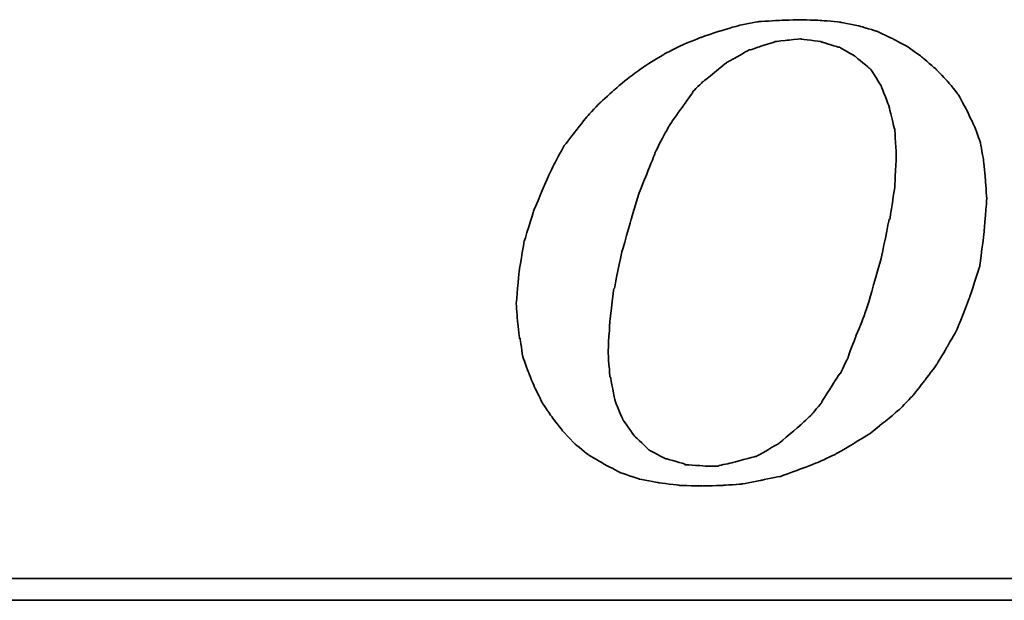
# Model space of a CAD drawing. Header units: millimetres. Extents: x -274 to -78, y 57 to 207.
# Tile 32 of 48: x -105.66 to -101.6, y 145.08 to 147.47. Entities that reach past the tile are written whole.
import ezdxf

# ---------------------------------------------------------------- set-up
doc = ezdxf.new("R2010")
doc.units = ezdxf.units.MM
doc.header["$LTSCALE"] = 0.1
doc.layers.add('CHA', color=7, linetype='CONTINUOUS')
doc.layers.add('layer 1', color=7, linetype='CONTINUOUS')

# ---------------------------------------------------------------- blocks, each defined once
blk = doc.blocks.new('TBI MOTION logo(完整正式版)')
at = {"layer": 'layer 1', "color": 22, "lineweight": 35}
for points, knots in [([(-11.34375, -6.98375), (-11.34375, -6.98375), (-10.91375, -7.43875), (-10.91375, -7.43875), (-10.91375, -7.43875), (-10.91375, -7.43875), (-10.38625, -7.87125), (-10.38625, -7.87125), (-10.38625, -7.87125), (-10.38625, -7.87125), (-9.81125, -8.20375), (-9.81125, -8.20375), (-9.81125, -8.20375), (-9.81125, -8.20375), (-9.21125, -8.51875), (-9.21125, -8.51875), (-9.21125, -8.51875), (-9.21125, -8.51875), (-8.51625, -8.75875), (-8.51625, -8.75875), (-8.51625, -8.75875), (-8.51625, -8.75875), (-7.77125, -8.90375), (-7.77125, -8.90375), (-7.77125, -8.90375), (-7.77125, -8.90375), (-6.97875, -8.99875), (-6.97875, -8.99875), (-6.97875, -8.99875), (-6.97875, -8.99875), (-6.14125, -9.02375), (-6.14125, -9.02375), (-6.14125, -9.02375), (-6.14125, -9.02375), (-5.37125, -8.99875), (-5.37125, -8.99875), (-5.37125, -8.99875), (-5.37125, -8.99875), (-4.65375, -8.94875), (-4.65375, -8.94875), (-4.65375, -8.94875), (-4.65375, -8.94875), (-3.93375, -8.80625), (-3.93375, -8.80625), (-3.93375, -8.80625), (-3.93375, -8.80625), (-3.21375, -8.66375), (-3.21375, -8.66375), (-3.21375, -8.66375), (-3.21375, -8.66375), (-2.49375, -8.39875), (-2.49375, -8.39875), (-2.49375, -8.39875), (-2.49375, -8.39875), (-1.79875, -8.13375), (-1.79875, -8.13375), (-1.79875, -8.13375), (-1.79875, -8.13375), (-1.17375, -7.84375), (-1.17375, -7.84375), (-1.17375, -7.84375), (-1.17375, -7.84375), (-0.52375, -7.46375), (-0.52375, -7.46375), (-0.52375, -7.46375), (-0.52375, -7.46375), (0.10124, -7.07875), (0.10124, -7.07875), (0.10124, -7.07875), (0.10124, -7.07875), (0.67625, -6.62375), (0.67625, -6.62375), (0.67625, -6.62375), (0.67625, -6.62375), (1.24874, -6.14375), (1.24874, -6.14375), (1.24874, -6.14375), (1.24874, -6.14375), (1.72874, -5.64125), (1.72874, -5.64125), (1.72874, -5.64125), (1.72874, -5.64125), (2.18624, -5.06375), (2.18624, -5.06375), (2.18624, -5.06375), (2.18624, -5.06375), (2.61625, -4.48874), (2.61625, -4.48874), (2.61625, -4.48874), (2.61625, -4.48874), (3.00125, -3.83874), (3.00125, -3.83874), (3.00125, -3.83874), (3.00125, -3.83874), (3.36124, -3.21374), (3.36124, -3.21374), (3.36124, -3.21374), (3.36124, -3.21374), (3.84374, -1.99125), (3.84374, -1.99125), (3.84374, -1.99125), (3.84374, -1.99125), (4.22625, -0.81875), (4.22625, -0.81875), (4.22625, -0.81875), (4.22625, -0.81875), (4.39125, 0.45624), (4.39125, 0.45624), (4.39125, 0.45624), (4.39125, 0.45624), (4.48874, 1.70124), (4.48874, 1.70124), (4.48874, 1.70124), (4.48874, 1.70124), (4.43874, 2.44625), (4.43874, 2.44625), (4.43874, 2.44625), (4.43874, 2.44625), (4.36874, 3.14125), (4.36874, 3.14125), (4.36874, 3.14125), (4.36874, 3.14125), (4.25125, 3.81125), (4.25125, 3.81125), (4.25125, 3.81125), (4.25125, 3.81125), (4.03124, 4.41125), (4.03124, 4.41125), (4.03124, 4.41125), (4.03124, 4.41125), (3.74374, 5.01125), (3.74374, 5.01125), (3.74374, 5.01125), (3.74374, 5.01125), (3.43124, 5.58875), (3.43124, 5.58875), (3.43124, 5.58875), (3.43124, 5.58875), (3.02625, 6.09125), (3.02625, 6.09125), (3.02625, 6.09125), (3.02625, 6.09125), (2.59374, 6.54875), (2.59374, 6.54875), (2.59374, 6.54875), (2.59374, 6.54875), (2.09124, 6.98125), (2.09124, 6.98125), (2.09124, 6.98125), (2.09124, 6.98125), (1.56124, 7.36625), (1.56124, 7.36625), (1.56124, 7.36625), (1.56124, 7.36625), (0.98624, 7.67625), (0.98624, 7.67625), (0.98624, 7.67625), (0.98624, 7.67625), (0.38624, 7.96375), (0.38624, 7.96375), (0.38624, 7.96375), (0.38624, 7.96375), (-0.25875, 8.15625), (-0.25875, 8.15625), (-0.25875, 8.15625), (-0.25875, 8.15625), (-0.98125, 8.30125), (-0.98125, 8.30125), (-0.98125, 8.30125), (-0.98125, 8.30125), (-1.70124, 8.37125), (-1.70124, 8.37125), (-1.70124, 8.37125), (-1.70124, 8.37125), (-2.49375, 8.39624), (-2.49375, 8.39624), (-2.49375, 8.39624), (-2.49375, 8.39624), (-3.28625, 8.37125), (-3.28625, 8.37125), (-3.28625, 8.37125), (-3.28625, 8.37125), (-4.05125, 8.32125), (-4.05125, 8.32125), (-4.05125, 8.32125), (-4.05125, 8.32125), (-4.77375, 8.18125), (-4.77375, 8.18125), (-4.77375, 8.18125), (-4.77375, 8.18125), (-5.51625, 7.96375), (-5.51625, 7.96375), (-5.51625, 7.96375), (-5.51625, 7.96375), (-6.21125, 7.72625), (-6.21125, 7.72625), (-6.21125, 7.72625), (-6.21125, 7.72625), (-6.92875, 7.43625), (-6.92875, 7.43625), (-6.92875, 7.43625), (-6.92875, 7.43625), (-7.57875, 7.10125), (-7.57875, 7.10125), (-7.57875, 7.10125), (-7.57875, 7.10125), (-8.24875, 6.69125), (-8.24875, 6.69125), (-8.24875, 6.69125), (-8.24875, 6.69125), (-8.84875, 6.26125), (-8.84875, 6.26125), (-8.84875, 6.26125), (-8.84875, 6.26125), (-9.42625, 5.78125), (-9.42625, 5.78125), (-9.42625, 5.78125), (-9.42625, 5.78125), (-9.95375, 5.30125), (-9.95375, 5.30125), (-9.95375, 5.30125), (-9.95375, 5.30125), (-10.43375, 4.79624), (-10.43375, 4.79624), (-10.43375, 4.79624), (-10.43375, 4.79624), (-10.88875, 4.22125), (-10.88875, 4.22125), (-10.88875, 4.22125), (-10.88875, 4.22125), (-11.29875, 3.69375), (-11.29875, 3.69375), (-11.29875, 3.69375), (-11.29875, 3.69375), (-11.63375, 3.09125), (-11.63375, 3.09125), (-11.63375, 3.09125), (-11.63375, 3.09125), (-11.91875, 2.49625), (-11.91875, 2.49625), (-11.91875, 2.49625), (-11.91875, 2.49625), (-12.44875, 1.24625), (-12.44875, 1.24625), (-12.44875, 1.24625), (-12.44875, 1.24625), (-12.80875, 0.06874), (-12.80875, 0.06874), (-12.80875, 0.06874), (-12.80875, 0.06874), (-12.99875, -1.07875), (-12.99875, -1.07875), (-12.99875, -1.07875), (-12.99875, -1.07875), (-13.09375, -2.18375), (-13.09375, -2.18375), (-13.09375, -2.18375), (-13.09375, -2.18375), (-13.04875, -2.85375), (-13.04875, -2.85375), (-13.04875, -2.85375), (-13.04875, -2.85375), (-12.97375, -3.50375), (-12.97375, -3.50375), (-12.97375, -3.50375), (-12.97375, -3.50375), (-12.95375, -3.50375), (-12.95375, -3.50375), (-12.95375, -3.50375), (-12.95375, -3.50375), (-12.85375, -4.17375), (-12.85375, -4.17375), (-12.85375, -4.17375), (-12.85375, -4.17375), (-12.63875, -4.77624), (-12.63875, -4.77624), (-12.63875, -4.77624), (-12.63875, -4.77624), (-12.39875, -5.35125), (-12.39875, -5.35125), (-12.39875, -5.35125), (-12.39875, -5.35125), (-12.11375, -5.92875), (-12.11375, -5.92875), (-12.11375, -5.92875), (-12.11375, -5.92875), (-11.75375, -6.45375), (-11.75375, -6.45375), (-11.75375, -6.45375), (-11.75375, -6.45375), (-11.34375, -6.98375), (-11.34375, -6.98375)], [0, 0, 0, 0, 0.01369863, 0.01369863, 0.01369863, 0.01369864, 0.02739726, 0.02739726, 0.02739726, 0.02739727, 0.04109589, 0.04109589, 0.04109589, 0.0410959, 0.05479452, 0.05479452, 0.05479452, 0.05479453, 0.06849315, 0.06849315, 0.06849315, 0.06849316, 0.08219178, 0.08219178, 0.08219178, 0.08219179, 0.09589041, 0.09589041, 0.09589041, 0.09589042, 0.10958904, 0.10958904, 0.10958904, 0.10958905, 0.12328767, 0.12328767, 0.12328767, 0.12328768, 0.1369863, 0.1369863, 0.1369863, 0.13698631, 0.15068493, 0.15068493, 0.15068493, 0.15068494, 0.16438356, 0.16438356, 0.16438356, 0.16438357, 0.17808219, 0.17808219, 0.17808219, 0.1780822, 0.19178082, 0.19178082, 0.19178082, 0.19178083, 0.20547945, 0.20547945, 0.20547945, 0.20547946, 0.21917808, 0.21917808, 0.21917808, 0.21917809, 0.23287671, 0.23287671, 0.23287671, 0.23287672, 0.24657534, 0.24657534, 0.24657534, 0.24657535, 0.26027397, 0.26027397, 0.26027397, 0.26027398, 0.2739726, 0.2739726, 0.2739726, 0.27397261, 0.28767123, 0.28767123, 0.28767123, 0.28767124, 0.30136986, 0.30136986, 0.30136986, 0.30136987, 0.31506849, 0.31506849, 0.31506849, 0.3150685, 0.32876712, 0.32876712, 0.32876712, 0.32876713, 0.34246575, 0.34246575, 0.34246575, 0.34246576, 0.35616438, 0.35616438, 0.35616438, 0.35616439, 0.36986301, 0.36986301, 0.36986301, 0.36986302, 0.38356164, 0.38356164, 0.38356164, 0.38356165, 0.39726027, 0.39726027, 0.39726027, 0.39726028, 0.4109589, 0.4109589, 0.4109589, 0.41095891, 0.42465753, 0.42465753, 0.42465753, 0.42465754, 0.43835616, 0.43835616, 0.43835616, 0.43835617, 0.45205479, 0.45205479, 0.45205479, 0.4520548, 0.46575342, 0.46575342, 0.46575342, 0.46575343, 0.47945205, 0.47945205, 0.47945205, 0.47945206, 0.49315068, 0.49315068, 0.49315068, 0.49315069, 0.50684932, 0.50684932, 0.50684932, 0.50684933, 0.52054795, 0.52054795, 0.52054795, 0.52054796, 0.53424658, 0.53424658, 0.53424658, 0.53424659, 0.54794521, 0.54794521, 0.54794521, 0.54794522, 0.56164384, 0.56164384, 0.56164384, 0.56164385, 0.57534247, 0.57534247, 0.57534247, 0.57534248, 0.5890411, 0.5890411, 0.5890411, 0.58904111, 0.60273973, 0.60273973, 0.60273973, 0.60273974, 0.61643836, 0.61643836, 0.61643836, 0.61643837, 0.63013699, 0.63013699, 0.63013699, 0.630137, 0.64383562, 0.64383562, 0.64383562, 0.64383563, 0.65753425, 0.65753425, 0.65753425, 0.65753426, 0.67123288, 0.67123288, 0.67123288, 0.67123289, 0.68493151, 0.68493151, 0.68493151, 0.68493152, 0.69863014, 0.69863014, 0.69863014, 0.69863015, 0.71232877, 0.71232877, 0.71232877, 0.71232878, 0.7260274, 0.7260274, 0.7260274, 0.72602741, 0.73972603, 0.73972603, 0.73972603, 0.73972604, 0.75342466, 0.75342466, 0.75342466, 0.75342467, 0.76712329, 0.76712329, 0.76712329, 0.7671233, 0.78082192, 0.78082192, 0.78082192, 0.78082193, 0.79452055, 0.79452055, 0.79452055, 0.79452056, 0.80821918, 0.80821918, 0.80821918, 0.80821919, 0.82191781, 0.82191781, 0.82191781, 0.82191782, 0.83561644, 0.83561644, 0.83561644, 0.83561645, 0.84931507, 0.84931507, 0.84931507, 0.84931508, 0.8630137, 0.8630137, 0.8630137, 0.86301371, 0.87671233, 0.87671233, 0.87671233, 0.87671234, 0.89041096, 0.89041096, 0.89041096, 0.89041097, 0.90410959, 0.90410959, 0.90410959, 0.9041096, 0.91780822, 0.91780822, 0.91780822, 0.91780823, 0.93150685, 0.93150685, 0.93150685, 0.93150686, 0.94520548, 0.94520548, 0.94520548, 0.94520549, 0.95890411, 0.95890411, 0.95890411, 0.95890412, 0.97260274, 0.97260274, 0.97260274, 0.97260275, 0.98630137, 0.98630137, 0.98630137, 0.98630138, 1, 1, 1, 1]), ([(-8.77875, 1.03124), (-8.77875, 1.03124), (-8.51625, 1.89625), (-8.51625, 1.89625), (-8.51625, 1.89625), (-8.51625, 1.89625), (-8.20375, 2.66375), (-8.20375, 2.66375), (-8.20375, 2.66375), (-8.20375, 2.66375), (-7.91625, 3.38125), (-7.91625, 3.38125), (-7.91625, 3.38125), (-7.91625, 3.38125), (-7.91625, 3.40624), (-7.91625, 3.40624), (-7.91625, 3.40624), (-7.91625, 3.40624), (-7.57875, 4.07624), (-7.57875, 4.07624), (-7.57875, 4.07624), (-7.57875, 4.07624), (-7.24375, 4.65125), (-7.24375, 4.65125), (-7.24375, 4.65125), (-7.24375, 4.65125), (-7.21875, 4.65125), (-7.21875, 4.65125), (-7.21875, 4.65125), (-7.21875, 4.65125), (-7.21875, 4.67624), (-7.21875, 4.67624), (-7.21875, 4.67624), (-7.21875, 4.67624), (-6.83625, 5.20375), (-6.83625, 5.20375), (-6.83625, 5.20375), (-6.83625, 5.20375), (-6.49875, 5.68625), (-6.49875, 5.68625), (-6.49875, 5.68625), (-6.49875, 5.68625), (-6.49875, 5.70625), (-6.49875, 5.70625), (-6.49875, 5.70625), (-6.49875, 5.70625), (-6.11625, 6.09125), (-6.11625, 6.09125), (-6.11625, 6.09125), (-6.11625, 6.09125), (-6.09125, 6.09125), (-6.09125, 6.09125), (-6.09125, 6.09125), (-6.09125, 6.09125), (-5.27375, 6.76625), (-5.27375, 6.76625), (-5.27375, 6.76625), (-5.27375, 6.76625), (-5.24875, 6.76625), (-5.24875, 6.76625), (-5.24875, 6.76625), (-5.24875, 6.76625), (-5.24875, 6.78625), (-5.24875, 6.78625), (-5.24875, 6.78625), (-5.24875, 6.78625), (-4.38875, 7.26624), (-4.38875, 7.26624), (-4.38875, 7.26624), (-4.38875, 7.26624), (-4.36125, 7.26624), (-4.36125, 7.26624), (-4.36125, 7.26624), (-4.36125, 7.26624), (-3.93375, 7.41125), (-3.93375, 7.41125), (-3.93375, 7.41125), (-3.93375, 7.41125), (-3.47375, 7.55625), (-3.47375, 7.55625), (-3.47375, 7.55625), (-3.47375, 7.55625), (-3.45375, 7.55625), (-3.45375, 7.55625), (-3.45375, 7.55625), (-3.45375, 7.55625), (-3.42875, 7.58124), (-3.42875, 7.58124), (-3.42875, 7.58124), (-3.42875, 7.58124), (-2.97375, 7.62625), (-2.97375, 7.62625), (-2.97375, 7.62625), (-2.97375, 7.62625), (-2.49375, 7.67625), (-2.49375, 7.67625), (-2.49375, 7.67625), (-2.49375, 7.67625), (-2.46875, 7.67625), (-2.46875, 7.67625), (-2.46875, 7.67625), (-2.46875, 7.67625), (-1.70124, 7.58124), (-1.70124, 7.58124), (-1.70124, 7.58124), (-1.70124, 7.58124), (-1.67875, 7.55625), (-1.67875, 7.55625), (-1.67875, 7.55625), (-1.67875, 7.55625), (-1.65375, 7.55625), (-1.65375, 7.55625), (-1.65375, 7.55625), (-1.65375, 7.55625), (-1.03125, 7.36625), (-1.03125, 7.36625), (-1.03125, 7.36625), (-1.03125, 7.36625), (-1.00625, 7.36625), (-1.00625, 7.36625), (-1.00625, 7.36625), (-1.00625, 7.36625), (-0.43124, 7.02624), (-0.43124, 7.02624), (-0.43124, 7.02624), (-0.43124, 7.02624), (-0.40625, 7.00624), (-0.40625, 7.00624), (-0.40625, 7.00624), (-0.40625, 7.00624), (0.12124, 6.57124), (0.12124, 6.57124), (0.12124, 6.57124), (0.12124, 6.57124), (0.14624, 6.54875), (0.14624, 6.54875), (0.14624, 6.54875), (0.14624, 6.54875), (0.17124, 6.52375), (0.17124, 6.52375), (0.17124, 6.52375), (0.17124, 6.52375), (0.55625, 5.89875), (0.55625, 5.89875), (0.55625, 5.89875), (0.55625, 5.89875), (0.55625, 5.87625), (0.55625, 5.87625), (0.55625, 5.87625), (0.55625, 5.87625), (0.84124, 5.15625), (0.84124, 5.15625), (0.84124, 5.15625), (0.84124, 5.15625), (0.84124, 5.13125), (0.84124, 5.13125), (0.84124, 5.13125), (0.84124, 5.13125), (1.03624, 4.31875), (1.03624, 4.31875), (1.03624, 4.31875), (1.03624, 4.31875), (1.05624, 4.31875), (1.05624, 4.31875), (1.05624, 4.31875), (1.05624, 4.31875), (1.05624, 4.29125), (1.05624, 4.29125), (1.05624, 4.29125), (1.05624, 4.29125), (1.10625, 3.33125), (1.10625, 3.33125), (1.10625, 3.33125), (1.10625, 3.33125), (1.10625, 3.30875), (1.10625, 3.30875), (1.10625, 3.30875), (1.10625, 3.30875), (1.05624, 2.20624), (1.05624, 2.20624), (1.05624, 2.20624), (1.05624, 2.20624), (1.05624, 2.18124), (1.05624, 2.18124), (1.05624, 2.18124), (1.05624, 2.18124), (0.86624, 0.93624), (0.86624, 0.93624), (0.86624, 0.93624), (0.86624, 0.93624), (0.84124, 0.93624), (0.84124, 0.93624), (0.84124, 0.93624), (0.84124, 0.93624), (0.55625, -0.45874), (0.55625, -0.45874), (0.55625, -0.45874), (0.55625, -0.45874), (0.12124, -1.99125), (0.12124, -1.99125), (0.12124, -1.99125), (0.12124, -1.99125), (0.12124, -2.01874), (0.12124, -2.01874), (0.12124, -2.01874), (0.12124, -2.01874), (-0.13874, -2.78375), (-0.13874, -2.78375), (-0.13874, -2.78375), (-0.13874, -2.78375), (-0.43124, -3.50375), (-0.43124, -3.50375), (-0.43124, -3.50375), (-0.43124, -3.50375), (-0.69375, -4.19875), (-0.69375, -4.19875), (-0.69375, -4.19875), (-0.69375, -4.19875), (-0.69375, -4.22375), (-0.69375, -4.22375), (-0.69375, -4.22375), (-0.69375, -4.22375), (-0.98125, -4.82374), (-0.98125, -4.82374), (-0.98125, -4.82374), (-0.98125, -4.82374), (-1.00625, -4.82374), (-1.00625, -4.82374), (-1.00625, -4.82374), (-1.00625, -4.82374), (-1.33875, -5.35125), (-1.33875, -5.35125), (-1.33875, -5.35125), (-1.33875, -5.35125), (-1.67875, -5.87875), (-1.67875, -5.87875), (-1.67875, -5.87875), (-1.67875, -5.87875), (-1.67875, -5.90375), (-1.67875, -5.90375), (-1.67875, -5.90375), (-1.67875, -5.90375), (-2.05875, -6.35875), (-2.05875, -6.35875), (-2.05875, -6.35875), (-2.05875, -6.35875), (-2.08375, -6.38375), (-2.08375, -6.38375), (-2.08375, -6.38375), (-2.08375, -6.38375), (-2.46875, -6.74375), (-2.46875, -6.74375), (-2.46875, -6.74375), (-2.46875, -6.74375), (-3.25875, -7.41625), (-3.25875, -7.41625), (-3.25875, -7.41625), (-3.25875, -7.41625), (-3.28625, -7.43875), (-3.28625, -7.43875), (-3.28625, -7.43875), (-3.28625, -7.43875), (-4.12375, -7.91875), (-4.12375, -7.91875), (-4.12375, -7.91875), (-4.12375, -7.91875), (-4.14875, -7.91875), (-4.14875, -7.91875), (-4.14875, -7.91875), (-4.14875, -7.91875), (-4.17125, -7.91875), (-4.17125, -7.91875), (-4.17125, -7.91875), (-4.17125, -7.91875), (-5.03375, -8.15875), (-5.03375, -8.15875), (-5.03375, -8.15875), (-5.03375, -8.15875), (-5.51625, -8.25625), (-5.51625, -8.25625), (-5.51625, -8.25625), (-5.51625, -8.25625), (-5.54125, -8.27875), (-5.54125, -8.27875), (-5.54125, -8.27875), (-5.54125, -8.27875), (-5.56375, -8.27875), (-5.56375, -8.27875), (-5.56375, -8.27875), (-5.56375, -8.27875), (-5.99625, -8.27875), (-5.99625, -8.27875), (-5.99625, -8.27875), (-5.99625, -8.27875), (-6.76375, -8.23125), (-6.76375, -8.23125), (-6.76375, -8.23125), (-6.76375, -8.23125), (-6.78875, -8.23125), (-6.78875, -8.23125), (-6.78875, -8.23125), (-6.78875, -8.23125), (-6.78875, -8.20375), (-6.78875, -8.20375), (-6.78875, -8.20375), (-6.78875, -8.20375), (-7.45875, -8.01375), (-7.45875, -8.01375), (-7.45875, -8.01375), (-7.45875, -8.01375), (-7.48375, -8.01375), (-7.48375, -8.01375), (-7.48375, -8.01375), (-7.48375, -8.01375), (-7.50875, -8.01375), (-7.50875, -8.01375), (-7.50875, -8.01375), (-7.50875, -8.01375), (-8.13125, -7.67875), (-8.13125, -7.67875), (-8.13125, -7.67875), (-8.13125, -7.67875), (-8.15625, -7.65375), (-8.15625, -7.65375), (-8.15625, -7.65375), (-8.15625, -7.65375), (-8.65875, -7.17375), (-8.65875, -7.17375), (-8.65875, -7.17375), (-8.65875, -7.17375), (-8.68375, -7.14875), (-8.68375, -7.14875), (-8.68375, -7.14875), (-8.68375, -7.14875), (-9.08875, -6.57375), (-9.08875, -6.57375), (-9.08875, -6.57375), (-9.08875, -6.57375), (-9.11375, -6.54875), (-9.11375, -6.54875), (-9.11375, -6.54875), (-9.11375, -6.54875), (-9.11375, -6.52875), (-9.11375, -6.52875), (-9.11375, -6.52875), (-9.11375, -6.52875), (-9.40375, -5.85375), (-9.40375, -5.85375), (-9.40375, -5.85375), (-9.40375, -5.85375), (-9.40375, -5.82875), (-9.40375, -5.82875), (-9.40375, -5.82875), (-9.40375, -5.82875), (-9.56875, -4.96875), (-9.56875, -4.96875), (-9.56875, -4.96875), (-9.56875, -4.96875), (-9.59375, -4.94375), (-9.59375, -4.94375), (-9.59375, -4.94375), (-9.59375, -4.94375), (-9.66375, -4.03375), (-9.66375, -4.03375), (-9.66375, -4.03375), (-9.66375, -4.03375), (-9.66375, -4.00875), (-9.66375, -4.00875), (-9.66375, -4.00875), (-9.66375, -4.00875), (-9.59375, -2.85375), (-9.59375, -2.85375), (-9.59375, -2.85375), (-9.59375, -2.85375), (-9.45125, -1.65875), (-9.45125, -1.65875), (-9.45125, -1.65875), (-9.45125, -1.65875), (-9.42625, -1.63375), (-9.42625, -1.63375), (-9.42625, -1.63375), (-9.42625, -1.63375), (-9.16125, -0.33875), (-9.16125, -0.33875), (-9.16125, -0.33875), (-9.16125, -0.33875), (-8.77875, 1.00624), (-8.77875, 1.00624), (-8.77875, 1.00624), (-8.77875, 1.00624), (-8.77875, 1.03124), (-8.77875, 1.03124)], [0, 0, 0, 0, 0.01020408, 0.01020408, 0.01020408, 0.01020409, 0.02040816, 0.02040816, 0.02040816, 0.02040817, 0.03061224, 0.03061224, 0.03061224, 0.03061225, 0.04081633, 0.04081633, 0.04081633, 0.04081634, 0.05102041, 0.05102041, 0.05102041, 0.05102042, 0.06122449, 0.06122449, 0.06122449, 0.0612245, 0.07142857, 0.07142857, 0.07142857, 0.07142858, 0.08163265, 0.08163265, 0.08163265, 0.08163266, 0.09183673, 0.09183673, 0.09183673, 0.09183674, 0.10204082, 0.10204082, 0.10204082, 0.10204083, 0.1122449, 0.1122449, 0.1122449, 0.11224491, 0.12244898, 0.12244898, 0.12244898, 0.12244899, 0.13265306, 0.13265306, 0.13265306, 0.13265307, 0.14285714, 0.14285714, 0.14285714, 0.14285715, 0.15306122, 0.15306122, 0.15306122, 0.15306123, 0.16326531, 0.16326531, 0.16326531, 0.16326532, 0.17346939, 0.17346939, 0.17346939, 0.1734694, 0.18367347, 0.18367347, 0.18367347, 0.18367348, 0.19387755, 0.19387755, 0.19387755, 0.19387756, 0.20408163, 0.20408163, 0.20408163, 0.20408164, 0.21428571, 0.21428571, 0.21428571, 0.21428572, 0.2244898, 0.2244898, 0.2244898, 0.22448981, 0.23469388, 0.23469388, 0.23469388, 0.23469389, 0.24489796, 0.24489796, 0.24489796, 0.24489797, 0.25510204, 0.25510204, 0.25510204, 0.25510205, 0.26530612, 0.26530612, 0.26530612, 0.26530613, 0.2755102, 0.2755102, 0.2755102, 0.27551021, 0.28571429, 0.28571429, 0.28571429, 0.2857143, 0.29591837, 0.29591837, 0.29591837, 0.29591838, 0.30612245, 0.30612245, 0.30612245, 0.30612246, 0.31632653, 0.31632653, 0.31632653, 0.31632654, 0.32653061, 0.32653061, 0.32653061, 0.32653062, 0.33673469, 0.33673469, 0.33673469, 0.3367347, 0.34693878, 0.34693878, 0.34693878, 0.34693879, 0.35714286, 0.35714286, 0.35714286, 0.35714287, 0.36734694, 0.36734694, 0.36734694, 0.36734695, 0.37755102, 0.37755102, 0.37755102, 0.37755103, 0.3877551, 0.3877551, 0.3877551, 0.38775511, 0.39795918, 0.39795918, 0.39795918, 0.39795919, 0.40816327, 0.40816327, 0.40816327, 0.40816328, 0.41836735, 0.41836735, 0.41836735, 0.41836736, 0.42857143, 0.42857143, 0.42857143, 0.42857144, 0.43877551, 0.43877551, 0.43877551, 0.43877552, 0.44897959, 0.44897959, 0.44897959, 0.4489796, 0.45918367, 0.45918367, 0.45918367, 0.45918368, 0.46938776, 0.46938776, 0.46938776, 0.46938777, 0.47959184, 0.47959184, 0.47959184, 0.47959185, 0.48979592, 0.48979592, 0.48979592, 0.48979593, 0.5, 0.5, 0.5, 0.50000001, 0.51020408, 0.51020408, 0.51020408, 0.51020409, 0.52040816, 0.52040816, 0.52040816, 0.52040817, 0.53061224, 0.53061224, 0.53061224, 0.53061225, 0.54081633, 0.54081633, 0.54081633, 0.54081634, 0.55102041, 0.55102041, 0.55102041, 0.55102042, 0.56122449, 0.56122449, 0.56122449, 0.5612245, 0.57142857, 0.57142857, 0.57142857, 0.57142858, 0.58163265, 0.58163265, 0.58163265, 0.58163266, 0.59183673, 0.59183673, 0.59183673, 0.59183674, 0.60204082, 0.60204082, 0.60204082, 0.60204083, 0.6122449, 0.6122449, 0.6122449, 0.61224491, 0.62244898, 0.62244898, 0.62244898, 0.62244899, 0.63265306, 0.63265306, 0.63265306, 0.63265307, 0.64285714, 0.64285714, 0.64285714, 0.64285715, 0.65306122, 0.65306122, 0.65306122, 0.65306123, 0.66326531, 0.66326531, 0.66326531, 0.66326532, 0.67346939, 0.67346939, 0.67346939, 0.6734694, 0.68367347, 0.68367347, 0.68367347, 0.68367348, 0.69387755, 0.69387755, 0.69387755, 0.69387756, 0.70408163, 0.70408163, 0.70408163, 0.70408164, 0.71428571, 0.71428571, 0.71428571, 0.71428572, 0.7244898, 0.7244898, 0.7244898, 0.72448981, 0.73469388, 0.73469388, 0.73469388, 0.73469389, 0.74489796, 0.74489796, 0.74489796, 0.74489797, 0.75510204, 0.75510204, 0.75510204, 0.75510205, 0.76530612, 0.76530612, 0.76530612, 0.76530613, 0.7755102, 0.7755102, 0.7755102, 0.77551021, 0.78571429, 0.78571429, 0.78571429, 0.7857143, 0.79591837, 0.79591837, 0.79591837, 0.79591838, 0.80612245, 0.80612245, 0.80612245, 0.80612246, 0.81632653, 0.81632653, 0.81632653, 0.81632654, 0.82653061, 0.82653061, 0.82653061, 0.82653062, 0.83673469, 0.83673469, 0.83673469, 0.8367347, 0.84693878, 0.84693878, 0.84693878, 0.84693879, 0.85714286, 0.85714286, 0.85714286, 0.85714287, 0.86734694, 0.86734694, 0.86734694, 0.86734695, 0.87755102, 0.87755102, 0.87755102, 0.87755103, 0.8877551, 0.8877551, 0.8877551, 0.88775511, 0.89795918, 0.89795918, 0.89795918, 0.89795919, 0.90816327, 0.90816327, 0.90816327, 0.90816328, 0.91836735, 0.91836735, 0.91836735, 0.91836736, 0.92857143, 0.92857143, 0.92857143, 0.92857144, 0.93877551, 0.93877551, 0.93877551, 0.93877552, 0.94897959, 0.94897959, 0.94897959, 0.9489796, 0.95918367, 0.95918367, 0.95918367, 0.95918368, 0.96938776, 0.96938776, 0.96938776, 0.96938777, 0.97959184, 0.97959184, 0.97959184, 0.97959185, 0.98979592, 0.98979592, 0.98979592, 0.98979593, 1, 1, 1, 1]), ([(75.90875, -9.47875), (75.90875, -9.47875), (75.90875, -12.28625), (75.90875, -12.28625), (75.90875, -12.28625), (75.90875, -12.28625), (75.90875, -12.47875), (75.90875, -12.47875), (75.90875, -12.47875), (75.90875, -12.47875), (75.71625, -12.47875), (75.71625, -12.47875), (75.71625, -12.47875), (75.71625, -12.47875), (-88.32875, -12.47875), (-88.32875, -12.47875), (-88.32875, -12.47875), (-88.32875, -12.47875), (-88.32875, -13.29375), (-88.32875, -13.29375), (-88.32875, -13.29375), (-88.32875, -13.29375), (82.89125, -13.29375), (82.89125, -13.29375), (82.89125, -13.29375), (82.89125, -13.29375), (75.90875, -9.47875), (75.90875, -9.47875)], [0, 0, 0, 0, 0.14285714, 0.14285714, 0.14285714, 0.14285715, 0.28571429, 0.28571429, 0.28571429, 0.2857143, 0.42857143, 0.42857143, 0.42857143, 0.42857144, 0.57142857, 0.57142857, 0.57142857, 0.57142858, 0.71428571, 0.71428571, 0.71428571, 0.71428572, 0.85714286, 0.85714286, 0.85714286, 0.85714287, 1, 1, 1, 1])]:
    blk.add_open_spline(points, degree=3, knots=knots, dxfattribs=at)

msp = doc.modelspace()

# ---------------------------------------------------------------- block references
at = {"layer": 'CHA', "color": 7, "xscale": 0.1103367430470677, "yscale": 0.1103367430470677, "zscale": 0.1103367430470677}
msp.add_blockref('TBI MOTION logo(完整正式版)', (-102.1714, 146.5479), dxfattribs=at)

doc.saveas('drawing.dxf')
